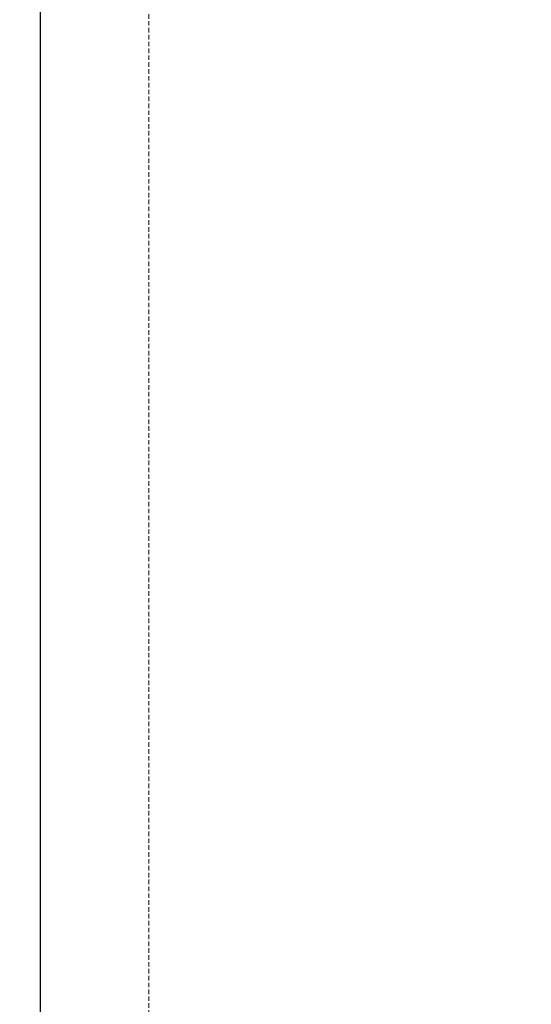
# Model space of a CAD drawing. Header units: millimetres. Extents: x -11575 to 52845, y -36266 to 23021.
# Tile 70 of 184: x 20170 to 20337, y 14213 to 14536. Entities that reach past the tile are written whole.
import ezdxf

# ---------------------------------------------------------------- set-up
doc = ezdxf.new("R2010")
doc.units = ezdxf.units.MM
doc.header["$MEASUREMENT"] = 0
doc.linetypes.add('HIDDENX2', pattern=[0.75, 0.5, -0.25])
doc.layers.add('GREY SCALE', color=9, linetype='Continuous', true_color=0x808080)
doc.layers.add('GREYSCALE', color=9, linetype='Continuous', lineweight=0, true_color=0x808080)
doc.layers.add('M-MEP-ELPR-CKT', color=7, linetype='HIDDENX2', lineweight=20, true_color=0x960000)
doc.layers.add('M-MEP-ELLG-TEXT', color=7, linetype='Continuous', lineweight=20)
doc.styles.add('Oswald Light', font='txt')
doc.dimstyles.new('MDS-50', dxfattribs={"dimtxt": 100, "dimasz": 100, "dimexe": 50, "dimexo": 50, "dimgap": 25, "dimtad": 1, "dimdec": 0, "dimtxsty": 'Oswald Light', "dimcen": 0, "dimdle": 1.5875, "dimazin": 0, "dimtfac": 1, "dimtdec": 0, "dimtix": 1, "dimtmove": 0, "dimatfit": 0, "dimfxl": 1, "dimfrac": 2, "dimtolj": 1, "dimarcsym": 0})

# ---------------------------------------------------------------- blocks, each defined once
blk = doc.blocks.new('FLOOR PLAN')
at = {"layer": 'GREYSCALE', "color": 0, "lineweight": -2, "ltscale": 125}
blk.add_line((20176.39, 15278.36), (20176.39, 13284.48), dxfattribs=at)

msp = doc.modelspace()

# ---------------------------------------------------------------- linework, layer by layer
at = {"layer": 'M-MEP-ELPR-CKT', "ltscale": 3}
msp.add_lwpolyline([(20911.98, 12506.96), (20855.92, 12450.89, -0.198912), (20820.56, 12436.25), (20262, 12436.25, -0.414214), (20212, 12486.25), (20212, 16335.69, 0.41896), (20161.19, 16385.68), (16983.45, 16334.27, 0.194711), (16948.9, 16319.63), (16892.5, 16263.23)], format="xyb", dxfattribs=at)

# ---------------------------------------------------------------- block references
at = {"layer": 'GREY SCALE'}
msp.add_blockref('FLOOR PLAN', (0, 0), dxfattribs=at)

# ---------------------------------------------------------------- leaders
at = {"layer": 'M-MEP-ELLG-TEXT'}
msp.add_leader([(19887.51, 12193.85), (23263, 12193.85), (23263, 22628.45), (21872.84, 22628.45)], dimstyle='MDS-50', override={"dimasz": 150, "dimtad": 0}, dxfattribs=at)

doc.saveas('drawing.dxf')
